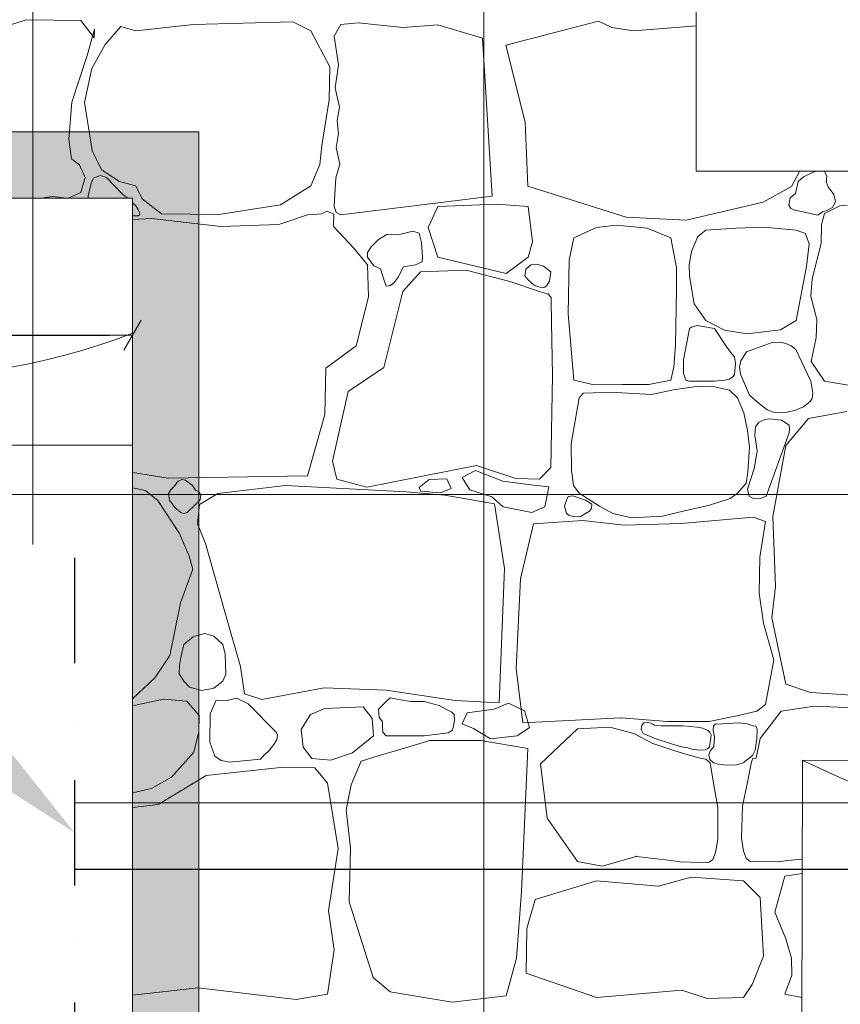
# Model space of a CAD drawing. Header units: millimetres. Extents: x -573548 to 674770, y -210017 to -47794.
# Tile 133 of 234: x 100697 to 101934, y -101024 to -99539. Entities that reach past the tile are written whole.
import ezdxf
from ezdxf import colors
from ezdxf.entities.mleader import LeaderData, LeaderLine
from ezdxf.enums import TextEntityAlignment as Align
from ezdxf.lldxf.tags import DXFTag
from ezdxf.math import Vec2, Vec3

# ---------------------------------------------------------------- set-up
doc = ezdxf.new("R2010")
doc.units = ezdxf.units.MM
doc.linetypes.add('A.05 RZUT PODDASZA_is$0$Dot & Dashed', pattern=[670.277762, 317.5, -176.388889, 0, -176.388874])
doc.layers.add('__S_WM_OPIS', color=151, linetype='Continuous')
for name, color, linetype, lineweight in [('A.02 RZUT PIWNICY_is$0$00 ZMIANY_Nr_pióra__2', 8, 'Continuous', 9), ('A.02 RZUT PIWNICY_is$0$00 ZMIANY_Nr_pióra__20', 8, 'Continuous', 9), ('A.02 RZUT PIWNICY_is$0$0_Nr_pióra__12', 8, 'Continuous', 9), ('A.02 RZUT PIWNICY_is$0$_HATCH_Nr_pióra__18', 8, 'Continuous', 9), ('A.02 RZUT PIWNICY_is$0$Nowe_00 ZMIANY_Nr_pióra__59', 8, 'Continuous', 9), ('A.02 RZUT PIWNICY_is$0$OKNO_DETAL', 8, 'Continuous', 9), ('A.02 RZUT PIWNICY_is$0$strop_Nr_pióra__1', 8, 'Continuous', 9), ('A.02 RZUT PIWNICY_is$0$Structural - Bearing_Nr_pióra__21', 8, 'Continuous', 9), ('A.02 RZUT PIWNICY_is$0$Structural - Grid', 8, 'Continuous', 9), ('A.02 RZUT PIWNICY_is$0$Structural - Grid_Nr_pióra__17', 8, 'Continuous', 9), ('GB - OPISY', 7, 'Continuous', 13), ('IS_Przyłącza_o.p._Powrót', 142, 'DASH', 18)]:
    doc.layers.add(name, color=color, linetype=linetype, lineweight=lineweight)
doc.layers.add('IS_Zasilanie', color=1, linetype='SOLID', lineweight=30, true_color=0xff0000)
doc.styles.add('A.02 RZUT PIWNICY_is$0$STYL_AUTOMATYCZNY_1', font='arial.ttf')
doc.styles.add('A.02 RZUT PIWNICY_is$0$STYL_AUTOMATYCZNY_2', font='arial.ttf')
doc.styles.add('JOLA_S', font='romans.shx', dxfattribs={"width": 0.7, "oblique": 15})
doc.styles.add('WĄSKI 2', font='arial.ttf', dxfattribs={"width": 0.7})
tags = doc.linetypes.add('DASH', pattern=[15, 10, -5]).pattern_tags.tags
tags[6:7] = [DXFTag(74, 4), DXFTag(75, 0), DXFTag(340, '0'), DXFTag(46, 0.0), DXFTag(50, 0.0), DXFTag(44, 0.0), DXFTag(45, 0.0)]
tags[4:5] = [DXFTag(74, 4), DXFTag(75, 0), DXFTag(340, '0'), DXFTag(46, 0.0), DXFTag(50, 0.0), DXFTag(44, 0.0), DXFTag(45, 0.0)]
tags = doc.linetypes.add('SOLID', pattern=[10, 10, 0]).pattern_tags.tags
tags[6:7] = [DXFTag(74, 4), DXFTag(75, 0), DXFTag(340, '0'), DXFTag(46, 0.0), DXFTag(50, 0.0), DXFTag(44, 0.0), DXFTag(45, 0.0)]
tags[4:5] = [DXFTag(74, 4), DXFTag(75, 0), DXFTag(340, '0'), DXFTag(46, 0.0), DXFTag(50, 0.0), DXFTag(44, 0.0), DXFTag(45, 0.0)]
doc.dimstyles.new('A.02 RZUT PIWNICY_is$0$STYL_AUTOMATYCZNY__1', dxfattribs={"dimtxt": 100, "dimasz": 34.231941, "dimexe": 0.18, "dimexo": 0.0625, "dimgap": 0, "dimtad": 1, "dimtih": 1, "dimtoh": 1, "dimdec": 0, "dimlfac": 0.1, "dimzin": 0, "dimdsep": 46, "dimtxsty": 'A.02 RZUT PIWNICY_is$0$STYL_AUTOMATYCZNY_2', "dimblk": 'A.02 RZUT PIWNICY_is$0$ARROWHEAD_2', "dimblk1": 'A.02 RZUT PIWNICY_is$0$ARROWHEAD_2', "dimblk2": 'A.02 RZUT PIWNICY_is$0$ARROWHEAD_2', "dimcen": 0.09, "dimse1": 1, "dimse2": 1, "dimclrd": 5, "dimclre": 5, "dimclrt": 5, "dimadec": 0, "dimazin": 0, "dimtfac": 1, "dimtdec": 4, "dimtmove": 0, "dimatfit": 3, "dimfxl": 1, "dimtolj": 1, "dimtzin": 0, "dimarcsym": 0})

# ---------------------------------------------------------------- blocks, each defined once
blk = doc.blocks.new('*X48622')
at = {"layer": 'A.02 RZUT PIWNICY_is$0$_HATCH_Nr_pióra__18'}
for p, q in [((101277.6, -99539.2), (101236.4, -99552)), ((101359.4, -99540.5), (101277.6, -99539.2)), ((101379.6, -99566.5), (101359.4, -99540.5)), ((101529.4, -99546.3), (101442.3, -99555.8)), ((101678.9, -99542.5), (101529.4, -99546.3)), ((101706.5, -99555.8), (101678.9, -99542.5)), ((101751.5, -99546.7), (101741.5, -99564.2)), ((101777.5, -99544.1), (101751.5, -99546.7)), ((101844.8, -99551.2), (101777.5, -99544.1)), ((101897.7, -99547.1), (101844.8, -99551.2)), ((101965.2, -99567.3), (101897.7, -99547.1)), ((102000, -99577.8), (102139.9, -99541.3)), ((102139.9, -99541.3), (102160.1, -99550.8)), ((101368.9, -99593.3), (101380, -99553.3)), ((101380, -99553.3), (101379.6, -99566.5)), ((101420, -99549.6), (101396.1, -99576.8)), ((101442.3, -99555.8), (101420, -99549.6)), ((101735, -99610.2), (101706.5, -99555.8)), ((102160.1, -99550.8), (102193.4, -99555.8)), ((102193.4, -99555.8), (102287.3, -99548.3)), ((101396.1, -99576.8), (101376.3, -99612.7)), ((101741.5, -99564.2), (101748.2, -99607.5)), ((101979.6, -99805.1), (101965.2, -99567.3)), ((102029.5, -99693.5), (102000, -99577.8)), ((101346.2, -99663.5), (101368.9, -99593.3)), ((101376.3, -99612.7), (101365.1, -99664.3)), ((101733.8, -99659.8), (101735, -99610.2)), ((101748.2, -99607.5), (101742.7, -99641.8)), ((101742.7, -99641.8), (101749.4, -99671)), ((101341.2, -99720.1), (101346.2, -99663.5)), ((101365.1, -99664.3), (101376.7, -99736.6)), ((101723, -99728.7), (101733.8, -99659.8)), ((101749.4, -99671), (101746.1, -99691.2)), ((101746.1, -99691.2), (101748, -99711)), ((102033.3, -99790.2), (102029.5, -99693.5)), ((101345.7, -99748.9), (101341.2, -99720.1)), ((101748, -99711), (101744.4, -99731.7)), ((101376.7, -99736.6), (101390.7, -99765.5)), ((101719.7, -99757.6), (101723, -99728.7)), ((101744.4, -99731.7), (101750, -99757.1)), ((101357.3, -99758), (101345.7, -99748.9)), ((101366, -99777), (101357.3, -99758)), ((101390.7, -99765.5), (101417.6, -99783.2)), ((101706.5, -99789.8), (101719.7, -99757.6)), ((101750, -99757.1), (101744.2, -99777.7)), ((102442, -99770), (102430.8, -99790.6)), ((102442.3, -99767.8), (102442, -99770)), ((102467.3, -99767.8), (102460.7, -99770.6)), ((102483.9, -99775.3), (102480.7, -99767.8)), ((101359.4, -99799.7), (101366, -99777)), ((101375.6, -99784.1), (101370.4, -99804.6)), ((101379.3, -99777.9), (101375.6, -99784.1)), ((101389.4, -99774.3), (101379.3, -99777.9)), ((101398.1, -99777), (101389.4, -99774.3)), ((101422.4, -99802.5), (101398.1, -99777)), ((101417.6, -99783.2), (101442.3, -99789.8)), ((101744.2, -99777.7), (101742.4, -99802.9)), ((102441.1, -99783.2), (102437, -99801.3)), ((102448.9, -99775.9), (102441.1, -99783.2)), ((102460.7, -99770.6), (102448.9, -99775.9)), ((102483.3, -99783.2), (102483.9, -99775.3)), ((102486.2, -99791.4), (102483.3, -99783.2)), ((101340.4, -99808.2), (101359.4, -99799.7)), ((101442.3, -99789.8), (101451.8, -99809.2)), ((101660.3, -99818.3), (101706.5, -99789.8)), ((102181.6, -99836.8), (102033.3, -99790.2)), ((102430.8, -99790.6), (102388.3, -99814.2)), ((102494.9, -99803), (102486.2, -99791.4)), ((101299.9, -99808.2), (101316.4, -99805.9)), ((101316.4, -99805.9), (101338.3, -99808.2)), ((101370.4, -99804.6), (101370.6, -99808.2)), ((101427.5, -99806.3), (101422.4, -99802.5)), ((101430.5, -99808.2), (101427.5, -99806.3)), ((101451.8, -99809.2), (101481.1, -99831.9)), ((101742.4, -99802.9), (101741.5, -99820.7)), ((101751.5, -99833.6), (101979.6, -99805.1)), ((102388.3, -99814.2), (102272, -99841.3)), ((102429.1, -99807.6), (102426.8, -99818.7)), ((102437, -99801.3), (102429.1, -99807.6)), ((102497.4, -99813.4), (102494.9, -99803)), ((102495.4, -99818.1), (102497.4, -99813.4)), ((101442.4, -99819.9), (101437.3, -99815.5)), ((101446.1, -99825.2), (101442.4, -99819.9)), ((101448.2, -99829.7), (101446.1, -99825.2)), ((101567.8, -99832.7), (101660.3, -99818.3)), ((101730.3, -99827.9), (101722.9, -99831.7)), ((101740.9, -99832.4), (101730.3, -99827.9)), ((101741.5, -99820.7), (101744.4, -99830)), ((101897.7, -99820.7), (101883.3, -99852.3)), ((101986.6, -99817.3), (101897.7, -99820.7)), ((102033.9, -99820.7), (101986.6, -99817.3)), ((102040.6, -99874.3), (102033.9, -99820.7)), ((102426.8, -99818.7), (102430, -99824)), ((102430, -99824), (102432.2, -99824.7)), ((102432.2, -99824.7), (102436.7, -99826.9)), ((102436.7, -99826.9), (102441.1, -99827.4)), ((102441.1, -99827.4), (102470.8, -99834)), ((102470.8, -99834), (102477.4, -99829.1)), ((102477.4, -99829.1), (102483.3, -99827.4)), ((102503.5, -99820.1), (102480.8, -99831.5)), ((102483.3, -99827.4), (102492.5, -99822.4)), ((102492.5, -99822.4), (102495.4, -99818.1)), ((102515, -99819.4), (102503.5, -99820.1)), ((101437.3, -99835.1), (101445.9, -99834.9)), ((101465.9, -99838.9), (101437.3, -99840.5)), ((101445.9, -99834.9), (101448.3, -99832.9)), ((101448.3, -99832.9), (101448.2, -99829.7)), ((101570.7, -99850.9), (101465.9, -99838.9)), ((101481.1, -99831.9), (101567.8, -99832.7)), ((101701.2, -99833.2), (101657.8, -99848)), ((101722.9, -99831.7), (101701.2, -99833.2)), ((101740.4, -99850.9), (101740.9, -99832.4)), ((101744.4, -99830), (101751.5, -99833.6)), ((102272, -99841.3), (102181.6, -99836.8)), ((102480.8, -99831.5), (102476.1, -99848.1)), ((101657.8, -99848), (101570.7, -99850.9)), ((101770.9, -99883.5), (101740.4, -99850.9)), ((101860.2, -99857.9), (101837.8, -99863.7)), ((101869.5, -99861.1), (101860.2, -99857.9)), ((101883.3, -99852.3), (101897.7, -99897.4)), ((102136.7, -99852.3), (102102.8, -99868.2)), ((102167.1, -99848.8), (102136.7, -99852.3)), ((102213.4, -99853.4), (102167.1, -99848.8)), ((102249, -99868.2), (102213.4, -99853.4)), ((102301.9, -99856.4), (102289.5, -99866.1)), ((102346.8, -99853.4), (102301.9, -99856.4)), ((102389, -99852), (102346.8, -99853.4)), ((102437.7, -99856.4), (102389, -99852)), ((102452.2, -99861.8), (102437.7, -99856.4)), ((102476.1, -99848.1), (102475.6, -99876.6)), ((101808.5, -99870.6), (101797.3, -99881.8)), ((101820.6, -99863), (101808.5, -99870.6)), ((101828.4, -99862.8), (101820.6, -99863)), ((101837.8, -99863.7), (101828.4, -99862.8)), ((101873.2, -99875), (101869.5, -99861.1)), ((102102.8, -99868.2), (102095.6, -99901.8)), ((102257.7, -99912.8), (102249, -99868.2)), ((102289.5, -99866.1), (102280.3, -99888.9)), ((102457.4, -99877.1), (102452.2, -99861.8)), ((101791.6, -99908.7), (101770.9, -99883.5)), ((101797.3, -99881.8), (101791.5, -99890.4)), ((101874.7, -99897.6), (101873.2, -99875)), ((102033.9, -99897.4), (102040.6, -99874.3)), ((102280.3, -99888.9), (102276.8, -99908.9)), ((102453.4, -99911.4), (102457.4, -99877.1)), ((102475.6, -99876.6), (102461.9, -99930.2)), ((101791.5, -99890.4), (101791.6, -99897.4)), ((101791.6, -99897.4), (101801.4, -99910.1)), ((101874.3, -99904.5), (101874.7, -99897.6)), ((101897.7, -99897.4), (102000.8, -99921.9)), ((102000.8, -99921.9), (102033.9, -99897.4)), ((102095.6, -99901.8), (102094, -99982.7)), ((101793.2, -99957), (101791.6, -99908.7)), ((101801.4, -99910.1), (101811.4, -99915.1)), ((101811.4, -99915.1), (101817.6, -99935.5)), ((101838, -99927.4), (101846.1, -99911.8)), ((101846.1, -99911.8), (101863.8, -99908.8)), ((101863.8, -99908.8), (101874.3, -99904.5)), ((101940.2, -99917), (101871.6, -99919.4)), ((102006.2, -99933.9), (101940.2, -99917)), ((102028.7, -99925.3), (102030.4, -99915.5)), ((102030.4, -99915.5), (102037.7, -99908.9)), ((102037.7, -99908.9), (102047.7, -99907.7)), ((102047.7, -99907.7), (102056.9, -99910.9)), ((102056.9, -99910.9), (102068, -99919.4)), ((102257.4, -99945.8), (102257.7, -99912.8)), ((102276.8, -99908.9), (102277.1, -99925.9)), ((102437.7, -99993), (102453.4, -99911.4)), ((101832.1, -99935.7), (101838, -99927.4)), ((101871.6, -99919.4), (101845.2, -99949.2)), ((102033.9, -99931.6), (102028.7, -99925.3)), ((102043, -99939.3), (102033.9, -99931.6)), ((102068, -99919.4), (102066.1, -99933.6)), ((102277.1, -99925.9), (102283.9, -99967.8)), ((102461.9, -99930.2), (102460.2, -99956.2)), ((101817.6, -99935.5), (101819.8, -99941)), ((101819.8, -99941), (101826.4, -99940.2)), ((101826.4, -99940.2), (101832.1, -99935.7)), ((102050.8, -99949.2), (102006.2, -99933.9)), ((102054.2, -99943.3), (102043, -99939.3)), ((102059.2, -99942.7), (102054.2, -99943.3)), ((102061.8, -99939.9), (102059.2, -99942.7)), ((102066.1, -99933.6), (102061.8, -99939.9)), ((102256.2, -100029.5), (102257.4, -99945.8)), ((101774.6, -100030.9), (101793.2, -99957)), ((101845.2, -99949.2), (101816.3, -100063.9)), ((102064.2, -99952.9), (102050.8, -99949.2)), ((102068.4, -99957.9), (102064.2, -99952.9)), ((102068.6, -99962), (102068.4, -99957.9)), ((102069, -99995.8), (102068.6, -99962)), ((102460.2, -99956.2), (102469.3, -99991.3)), ((102283.9, -99967.8), (102301.9, -99993)), ((102094, -99982.7), (102102.8, -100083)), ((102469.3, -99991.3), (102467.9, -100018.5)), ((102070.6, -100075.5), (102069, -99995.8)), ((102277.1, -100004.9), (102268.3, -100052.2)), ((102280.3, -100002.8), (102277.1, -100004.9)), ((102288.8, -100000.4), (102280.3, -100002.8)), ((102314.8, -100004.9), (102288.8, -100000.4)), ((102301.9, -99993), (102330.1, -100007.3)), ((102332.6, -100031.7), (102314.8, -100004.9)), ((102330.1, -100007.3), (102364.1, -100012.7)), ((102364.1, -100012.7), (102414.3, -100006.8)), ((102414.3, -100006.8), (102437.7, -99993)), ((102467.9, -100018.5), (102460.6, -100054.4)), ((101728.8, -100064.7), (101774.6, -100030.9)), ((102253.7, -100062.9), (102256.2, -100029.5)), ((102340.2, -100042.4), (102332.6, -100031.7)), ((102401.6, -100025.9), (102363.2, -100040)), ((102414.2, -100025.4), (102401.6, -100025.9)), ((102422.2, -100027.3), (102414.2, -100025.4)), ((102430.6, -100031), (102422.2, -100027.3)), ((102437.5, -100036.7), (102430.6, -100031)), ((102460, -100084.3), (102437.5, -100036.7)), ((102268.3, -100052.2), (102268, -100072.5)), ((102344.8, -100047.6), (102340.2, -100042.4)), ((102346.3, -100057.6), (102344.8, -100047.6)), ((102363.2, -100040), (102354.3, -100053.4)), ((101727.2, -100134.5), (101728.8, -100064.7)), ((101816.3, -100063.9), (101762.7, -100099.8)), ((102249, -100083), (102253.7, -100062.9)), ((102345, -100074), (102346.3, -100057.6)), ((102354.3, -100053.4), (102352.3, -100062.5)), ((102352.3, -100062.5), (102353.9, -100073.6)), ((102460.6, -100054.4), (102480.8, -100084.1)), ((102068.1, -100214.6), (102070.6, -100075.5)), ((102268, -100072.5), (102270.6, -100079.5)), ((102270.6, -100079.5), (102272.2, -100083.5)), ((102330.4, -100083), (102337.6, -100081.2)), ((102337.6, -100081.2), (102343, -100077.3)), ((102343, -100077.3), (102345, -100074)), ((102353.9, -100073.6), (102367.7, -100105.6)), ((102102.8, -100083), (102133.2, -100089.8)), ((102133.2, -100089.8), (102175.6, -100089.2)), ((102175.6, -100089.2), (102215.8, -100089.1)), ((102215.8, -100089.1), (102249, -100083)), ((102286.9, -100092.4), (102253, -100097.1)), ((102272.2, -100083.5), (102277.1, -100084.3)), ((102277.1, -100084.3), (102314.8, -100084.3)), ((102315.4, -100092.9), (102286.9, -100092.4)), ((102314.8, -100084.3), (102330.4, -100083)), ((102337.4, -100097.8), (102315.4, -100092.9)), ((102462.9, -100102.5), (102460, -100084.3)), ((102480.8, -100084.1), (102654.2, -100113.6)), ((101762.7, -100099.8), (101739.1, -100205.1)), ((102110.6, -100109.2), (102098.6, -100178.9)), ((102116.9, -100102.2), (102110.6, -100109.2)), ((102131.9, -100101.7), (102116.9, -100102.2)), ((102166.7, -100101.1), (102131.9, -100101.7)), ((102219.7, -100104.4), (102166.7, -100101.1)), ((102253, -100097.1), (102219.7, -100104.4)), ((102349.3, -100109.2), (102337.4, -100097.8)), ((102359.1, -100131.9), (102349.3, -100109.2)), ((102367.7, -100105.6), (102382.4, -100118.3)), ((102459, -100114.7), (102461.8, -100110.3)), ((102461.8, -100110.3), (102462.9, -100102.5)), ((102382.4, -100118.3), (102394, -100127.3)), ((102437, -100128.1), (102448.9, -100122.9)), ((102448.9, -100122.9), (102459, -100114.7)), ((101701.2, -100227), (101727.2, -100134.5)), ((102364.7, -100158.6), (102359.1, -100131.9)), ((102398.4, -100141.3), (102390.5, -100142.3)), ((102394, -100127.3), (102405.3, -100131.5)), ((102416, -100143.2), (102398.4, -100141.3)), ((102405.3, -100131.5), (102412.3, -100132)), ((102412.3, -100132), (102424.4, -100131.1)), ((102456.5, -100140.7), (102422.2, -100181.1)), ((102424.4, -100131.1), (102437, -100128.1)), ((102514.3, -100130), (102456.5, -100140.7)), ((102376.5, -100153.1), (102375.4, -100165.9)), ((102381.7, -100145.9), (102376.5, -100153.1)), ((102390.5, -100142.3), (102381.7, -100145.9)), ((102427.3, -100150.7), (102416, -100143.2)), ((102427.1, -100162.4), (102427.8, -100155.4)), ((102427.8, -100155.4), (102427.3, -100150.7)), ((102367.8, -100183.9), (102364.7, -100158.6)), ((102375.4, -100165.9), (102379.2, -100189.2)), ((102392.5, -100257.5), (102427.1, -100162.4)), ((102098.6, -100178.9), (102099.1, -100218.5)), ((102365.2, -100220.8), (102367.8, -100183.9)), ((102422.2, -100181.1), (102402.8, -100288.5)), ((102379.2, -100189.2), (102377.3, -100201.7)), ((101739.1, -100205.1), (101745.3, -100231.9)), ((101790.7, -100244.3), (101955.9, -100211.3)), ((101955.9, -100211.3), (102015.3, -100231.1)), ((102050.8, -100231.9), (102068.1, -100214.6)), ((102377.3, -100201.7), (102374.7, -100215.9)), ((101437.3, -100221.9), (101491, -100230.3)), ((101491, -100230.3), (101701.2, -100227)), ((101954.3, -100219.2), (101934.2, -100229.5)), ((101934.2, -100229.5), (101946, -100248.1)), ((101995.6, -100234.9), (101954.3, -100219.2)), ((102099.1, -100218.5), (102102.4, -100241.8)), ((102362.6, -100238.3), (102365.2, -100220.8)), ((102374.7, -100215.9), (102364.5, -100247.3)), ((101456.8, -100249.3), (101437.3, -100245)), ((101501, -100241.8), (101495, -100247.9)), ((101506.5, -100234.8), (101501, -100241.8)), ((101511.8, -100232.5), (101506.5, -100234.8)), ((101517.1, -100233.6), (101511.8, -100232.5)), ((101527.8, -100241.8), (101517.1, -100233.6)), ((101532.4, -100248.4), (101527.8, -100241.8)), ((101668.1, -100241.8), (101566.2, -100253.8)), ((101850.2, -100250.9), (101668.1, -100241.8)), ((101745.3, -100231.9), (101790.7, -100244.3)), ((101869.5, -100244.7), (101884.7, -100232.4)), ((101871.9, -100250.1), (101869.5, -100244.7)), ((101884.7, -100232.4), (101911.2, -100231.4)), ((101911.2, -100231.4), (101918, -100246.2)), ((102037.8, -100240.8), (101995.6, -100234.9)), ((102015.3, -100231.1), (102050.8, -100231.9)), ((102065.2, -100243.7), (102037.8, -100240.8)), ((102058.9, -100273.6), (102065.2, -100243.7)), ((102102.4, -100241.8), (102110.6, -100253.3)), ((102349.3, -100253.3), (102362.6, -100238.3)), ((101475.8, -100264.1), (101456.8, -100249.3)), ((101495, -100247.9), (101491.5, -100253.4)), ((101491.5, -100253.4), (101493.3, -100263.8)), ((101537.3, -100250.9), (101532.4, -100248.4)), ((101540.4, -100256.2), (101537.3, -100250.9)), ((101566.2, -100253.8), (101538.5, -100270.3)), ((101539.6, -100263.4), (101540.4, -100256.2)), ((101908.4, -100256.3), (101850.2, -100250.9)), ((101901.9, -100252.5), (101871.9, -100250.1)), ((101918, -100246.2), (101901.9, -100252.5)), ((101983, -100269.4), (101908.4, -100256.3)), ((101946, -100248.1), (101978.9, -100258.9)), ((101978.9, -100258.9), (101996.1, -100273.6)), ((102094.3, -100258.4), (102091.5, -100263.5)), ((102101, -100257.3), (102094.3, -100258.4)), ((102120.5, -100263.5), (102101, -100257.3)), ((102110.6, -100253.3), (102141.2, -100272.5)), ((102338.3, -100261.2), (102349.3, -100253.3)), ((102364.5, -100247.3), (102366.8, -100257.9)), ((102366.8, -100257.9), (102373.9, -100261.8)), ((102384.2, -100261.2), (102392.5, -100257.5)), ((101508.4, -100314.1), (101475.8, -100264.1)), ((101493.3, -100263.8), (101501, -100274.9)), ((101501, -100274.9), (101510.3, -100282.2)), ((101523.3, -100278.6), (101527.8, -100274.9)), ((101527.8, -100274.9), (101539.6, -100263.4)), ((101538.5, -100270.3), (101535.6, -100299.6)), ((101998, -100366.5), (101983, -100269.4)), ((101996.1, -100273.6), (102039.2, -100282.5)), ((102039.2, -100282.5), (102058.9, -100273.6)), ((102091.5, -100263.5), (102088.7, -100272.7)), ((102088.7, -100272.7), (102091.5, -100283.7)), ((102129.9, -100269.6), (102120.5, -100263.5)), ((102129.4, -100275.6), (102129.9, -100269.6)), ((102141.2, -100272.5), (102161.6, -100283.7)), ((102271.5, -100279.2), (102305.8, -100271.7)), ((102305.8, -100271.7), (102338.3, -100261.2)), ((102373.9, -100261.8), (102384.2, -100261.2)), ((101510.3, -100282.2), (101515, -100283.6)), ((101515, -100283.6), (101519.9, -100282.1)), ((101519.9, -100282.1), (101523.3, -100278.6)), ((102091.5, -100283.7), (102095.5, -100286.7)), ((102095.5, -100286.7), (102102.2, -100288.2)), ((102102.2, -100288.2), (102112.1, -100288.7)), ((102112.1, -100288.7), (102120.5, -100283.7)), ((102120.5, -100283.7), (102126.6, -100280.2)), ((102126.6, -100280.2), (102129.4, -100275.6)), ((102161.6, -100283.7), (102190.1, -100290.3)), ((102190.1, -100290.3), (102236.6, -100287.7)), ((102236.6, -100287.7), (102271.5, -100279.2)), ((102373.3, -100289.3), (102264.6, -100298.8)), ((102391.5, -100296.1), (102373.3, -100289.3)), ((102402.8, -100288.5), (102406.9, -100393.7)), ((101535.6, -100299.6), (101547.4, -100328.9)), ((102041.8, -100299.2), (102022.4, -100382.1)), ((102116.5, -100294.6), (102041.8, -100299.2)), ((102178.7, -100301.5), (102116.5, -100294.6)), ((102264.6, -100298.8), (102178.7, -100301.5)), ((102383, -100349.6), (102391.5, -100296.1)), ((101522.8, -100347.9), (101508.4, -100314.1)), ((101547.4, -100328.9), (101583.1, -100455.2)), ((101528.6, -100367.7), (101522.8, -100347.9)), ((102382.1, -100403.8), (102383, -100349.6)), ((101509.6, -100418.5), (101528.6, -100367.7)), ((101990.1, -100569.2), (101998, -100366.5)), ((102022.4, -100382.1), (102015.9, -100517.7)), ((102388.5, -100449.1), (102382.1, -100403.8)), ((102406.9, -100393.7), (102401.2, -100441.2)), ((101493.9, -100497.8), (101509.6, -100418.5)), ((102395.5, -100474.4), (102388.5, -100449.1)), ((102401.2, -100441.2), (102422.2, -100541.1)), ((101546.4, -100464.5), (101529.4, -100469.4)), ((101560.2, -100468.7), (101546.4, -100464.5)), ((101583.1, -100455.2), (101600.4, -100514.7)), ((101514.8, -100481.3), (101510.1, -100500.8)), ((101529.4, -100469.4), (101514.8, -100481.3)), ((101573.5, -100481.3), (101560.2, -100468.7)), ((101577.3, -100495.7), (101573.5, -100481.3)), ((102404.4, -100504.4), (102395.5, -100474.4)), ((101577.8, -100511.3), (101577.3, -100495.7)), ((101471.6, -100531.2), (101493.9, -100497.8)), ((101510.1, -100500.8), (101508.2, -100512.9)), ((101577.9, -100526.3), (101577.8, -100511.3)), ((102391.5, -100571.7), (102404.4, -100504.4)), ((101508.2, -100512.9), (101508, -100525.4)), ((101508, -100525.4), (101514.8, -100536.6)), ((101573.5, -100536.6), (101577.9, -100526.3)), ((101600.4, -100514.7), (101606.2, -100555.6)), ((102015.9, -100517.7), (102025.9, -100599.4)), ((101437.3, -100563.5), (101471.6, -100531.2)), ((101514.8, -100536.6), (101523.5, -100545.9)), ((101559.8, -100547.1), (101573.5, -100536.6)), ((102422.2, -100541.1), (102459.4, -100553.9)), ((101523.5, -100545.9), (101542.1, -100550.5)), ((101542.1, -100550.5), (101559.8, -100547.1)), ((101606.2, -100555.6), (101632.2, -100564.2)), ((101632.2, -100564.2), (101726.3, -100546.9)), ((101726.3, -100546.9), (101820, -100550.2)), ((101820, -100550.2), (101923.7, -100565.9)), ((102459.4, -100553.9), (102522.1, -100557.6)), ((101484, -100563.8), (101437.3, -100573.7)), ((101519.1, -100566.7), (101484, -100563.8)), ((101537.7, -100588.2), (101519.1, -100566.7)), ((101563.7, -100565.4), (101554.4, -100586.1)), ((101579.9, -100566), (101563.7, -100565.4)), ((101594.3, -100562.3), (101579.9, -100566)), ((101611.6, -100570.8), (101594.3, -100562.3)), ((101654.5, -100613.8), (101611.6, -100570.8)), ((101820, -100567.1), (101808.5, -100579)), ((101826, -100561.5), (101820, -100567.1)), ((101839, -100564.5), (101826, -100561.5)), ((101856.8, -100567.5), (101839, -100564.5)), ((101877, -100567.1), (101856.8, -100567.5)), ((101899.9, -100573.2), (101877, -100567.1)), ((101923.7, -100565.9), (101990.1, -100569.2)), ((101982.4, -100578.6), (102004.1, -100569.6)), ((102004.1, -100569.6), (102028.2, -100581.6)), ((102378.8, -100581.7), (102391.5, -100571.7)), ((101554.4, -100586.1), (101553.8, -100628.6)), ((101727.2, -100577.8), (101705.7, -100586.9)), ((101785, -100575.4), (101727.2, -100577.8)), ((101798.6, -100593.1), (101785, -100575.4)), ((101808.5, -100579), (101809.5, -100590.9)), ((101909.7, -100578.6), (101899.9, -100573.2)), ((101919, -100583.2), (101909.7, -100578.6)), ((101922.5, -100587), (101919, -100583.2)), ((101934.3, -100600.9), (101942.1, -100584.6)), ((101942.1, -100584.6), (101982.4, -100578.6)), ((102028.2, -100581.6), (102036, -100606.3)), ((102348.5, -100588.9), (102378.8, -100581.7)), ((102383.7, -100623.1), (102415.2, -100582)), ((102415.2, -100582), (102465.1, -100574.1)), ((102465.1, -100574.1), (102537, -100577.4)), ((101537.3, -100612.9), (101537.7, -100588.2)), ((101705.7, -100586.9), (101691.9, -100609.3)), ((101800.9, -100619.1), (101798.6, -100593.1)), ((101809.5, -100590.9), (101814.3, -100597.9)), ((101814.3, -100597.9), (101814.1, -100605.1)), ((101921.7, -100602.2), (101922.6, -100595.6)), ((101922.6, -100595.6), (101922.5, -100587)), ((101951.7, -100608.1), (101934.3, -100600.9)), ((102025.9, -100599.4), (102173.7, -100592)), ((102173.7, -100592), (102244, -100597.2)), ((102208.3, -100599.5), (102205.4, -100602.8)), ((102214.3, -100598.9), (102208.3, -100599.5)), ((102218.6, -100599.8), (102214.3, -100598.9)), ((102221.9, -100601.3), (102218.6, -100599.8)), ((102223.6, -100603.2), (102221.9, -100601.3)), ((102244, -100597.2), (102306.8, -100597.2)), ((102306.8, -100597.2), (102348.5, -100588.9)), ((102316.4, -100601), (102313.3, -100604)), ((102320.1, -100601.4), (102316.4, -100601)), ((102333.4, -100600.5), (102320.1, -100601.4)), ((102352, -100599.6), (102333.4, -100600.5)), ((102364.2, -100600.8), (102352, -100599.6)), ((102373.3, -100604), (102364.2, -100600.8)), ((101530.1, -100643.6), (101537.3, -100612.9)), ((101656.1, -100618.1), (101654.5, -100613.8)), ((101691.9, -100609.3), (101694.6, -100636.1)), ((101814.1, -100605.1), (101815, -100613.6)), ((101815, -100613.6), (101820, -100619.1)), ((101877, -100619.1), (101913.3, -100614.7)), ((101913.3, -100614.7), (101919.8, -100610.3)), ((101919.8, -100610.3), (101921.7, -100602.2)), ((101977, -100623.7), (101951.7, -100608.1)), ((102036, -100606.3), (102017.3, -100618.9)), ((102108.2, -100608.6), (102052.7, -100661.4)), ((102156.8, -100605.9), (102108.2, -100608.6)), ((102193.1, -100615.7), (102156.8, -100605.9)), ((102221.7, -100630.4), (102193.1, -100615.7)), ((102205.4, -100602.8), (102204.3, -100609.4)), ((102204.3, -100609.4), (102207.1, -100615.7)), ((102207.1, -100615.7), (102225.1, -100623.2)), ((102234.4, -100604.1), (102223.6, -100603.2)), ((102267.6, -100604), (102234.4, -100604.1)), ((102288.8, -100606), (102267.6, -100604)), ((102297.2, -100607.3), (102288.8, -100606)), ((102304.9, -100611), (102297.2, -100607.3)), ((102307.9, -100613.7), (102304.9, -100611)), ((102309.8, -100617.4), (102307.9, -100613.7)), ((102313.3, -100604), (102312.9, -100610.3)), ((102312.9, -100610.3), (102314.8, -100620.4)), ((102377.3, -100604.5), (102373.3, -100604)), ((102379.3, -100609), (102377.3, -100604.5)), ((102378.7, -100624), (102379.3, -100609)), ((101553.8, -100628.6), (101561.3, -100649.5)), ((101650.3, -100632.1), (101655.1, -100625.2)), ((101655.1, -100625.2), (101656.1, -100618.1)), ((101768.9, -100644.7), (101800.9, -100619.1)), ((101820, -100619.1), (101877, -100619.1)), ((101885.7, -100626.1), (101847.7, -100637.7)), ((101924.1, -100626.1), (101885.7, -100626.1)), ((101962.5, -100626.1), (101924.1, -100626.1)), ((102033.4, -100637.9), (101962.5, -100626.1)), ((102017.3, -100618.9), (101977, -100623.7)), ((102255, -100641.8), (102221.7, -100630.4)), ((102225.1, -100623.2), (102250.1, -100631.3)), ((102307.8, -100631.7), (102308.9, -100626)), ((102308.9, -100626), (102309.3, -100621.7)), ((102309.3, -100621.7), (102309.8, -100617.4)), ((102314.8, -100620.4), (102313.8, -100635.3)), ((102376, -100640.6), (102378.7, -100624)), ((102377.4, -100652.9), (102383.7, -100623.1)), ((101496, -100681.5), (101530.1, -100643.6)), ((101636.4, -100647.6), (101643.4, -100641.4)), ((101643.4, -100641.4), (101650.3, -100632.1)), ((101694.6, -100636.1), (101707.8, -100653)), ((101736.2, -100655.9), (101768.9, -100644.7)), ((101847.7, -100637.7), (101807.7, -100649.3)), ((102024, -100853.9), (102033.4, -100637.9)), ((102250.1, -100631.3), (102265.2, -100635.4)), ((102273.3, -100647.4), (102255, -100641.8)), ((102265.2, -100635.4), (102274.7, -100637)), ((102274.7, -100637), (102282.4, -100639.5)), ((102282.4, -100639.5), (102294.9, -100640.6)), ((102294.9, -100640.6), (102300.6, -100640.2)), ((102300.6, -100640.2), (102304.9, -100638.1)), ((102304.9, -100638.1), (102307, -100635.4)), ((102309, -100641), (102306.3, -100647.7)), ((102307, -100635.4), (102307.8, -100631.7)), ((102313.8, -100635.3), (102309, -100641)), ((102372, -100648.9), (102376, -100640.6)), ((101561.3, -100649.5), (101570.9, -100656.4)), ((101570.9, -100656.4), (101583.9, -100658.8)), ((101583.9, -100658.8), (101630.2, -100654.3)), ((101630.2, -100654.3), (101636.5, -100647.3)), ((101707.8, -100653), (101736.2, -100655.9)), ((101782, -100657), (101766.9, -100692.8)), ((101807.7, -100649.3), (101782, -100657)), ((102293.1, -100652.7), (102273.3, -100647.4)), ((102301.6, -100654.3), (102293.1, -100652.7)), ((102308.2, -100659.7), (102301.6, -100654.3)), ((102306.3, -100647.7), (102307.7, -100654.8)), ((102307.7, -100654.8), (102313.3, -100659.7)), ((102313.3, -100690.4), (102308.2, -100659.7)), ((102313.3, -100659.7), (102320.7, -100661.9)), ((102347.8, -100662.8), (102358, -100659.7)), ((102358, -100659.7), (102372, -100648.9)), ((102364.6, -100688.7), (102370.6, -100658.1)), ((102370.6, -100658.1), (102372.4, -100653.4)), ((102372.4, -100653.4), (102377.4, -100652.9)), ((101660.7, -100666.6), (101548.4, -100679)), ((101712.3, -100667.4), (101660.7, -100666.6)), ((101731.3, -100690.4), (101712.3, -100667.4)), ((102052.7, -100661.4), (102062.5, -100743.2)), ((102320.7, -100661.9), (102332.4, -100663.1)), ((102332.4, -100663.1), (102347.8, -100662.8)), ((101466.3, -100698.4), (101496, -100681.5)), ((101548.4, -100679), (101476.2, -100722.7)), ((101747.4, -100788.8), (101731.3, -100690.4)), ((102320, -100727.2), (102313.3, -100690.4)), ((102357, -100725.3), (102364.6, -100688.7)), ((101437.3, -100704.8), (101466.3, -100698.4)), ((101766.9, -100692.8), (101759.4, -100730.5)), ((101476.2, -100722.7), (101437.3, -100727.3)), ((101759.4, -100730.5), (101765.9, -100788.5)), ((102320, -100775.3), (102320, -100727.2)), ((102355.7, -100773.4), (102357, -100725.3)), ((102062.5, -100743.2), (102108.2, -100808.6)), ((102316.5, -100794.8), (102320, -100775.3)), ((102358.6, -100792.9), (102355.7, -100773.4)), ((101732.9, -100882.9), (101747.4, -100788.8)), ((101765.9, -100788.5), (101764.3, -100869.3)), ((102362.4, -100803.5), (102358.6, -100792.9)), ((102108.2, -100808.6), (102145.2, -100815.6)), ((102145.2, -100815.6), (102196.7, -100800.9)), ((102196.7, -100800.9), (102249.9, -100806.8)), ((102249.9, -100806.8), (102263.2, -100809.2)), ((102263.2, -100809.2), (102296.3, -100809.8)), ((102304.9, -100810.8), (102308.2, -100808.6)), ((102308.2, -100808.6), (102312.4, -100805.3)), ((102312.4, -100805.3), (102316.5, -100794.8)), ((102366.5, -100807), (102362.4, -100803.5)), ((102369.8, -100809.2), (102366.5, -100807)), ((102378.4, -100808.5), (102369.8, -100809.2)), ((102411.5, -100808.8), (102378.4, -100808.5)), ((102424.8, -100806.8), (102411.5, -100808.8)), ((102446.9, -100804.9), (102424.8, -100806.8)), ((102296.3, -100809.8), (102304.9, -100810.8)), ((102136.9, -100837.9), (102044.4, -100865.6)), ((102230.3, -100845.8), (102136.9, -100837.9)), ((102279.4, -100832.1), (102230.3, -100845.8)), ((102358.7, -100837.9), (102279.4, -100832.1)), ((102383.4, -100862.7), (102358.7, -100837.9)), ((102405.7, -100885), (102421, -100830.5)), ((102421, -100830.5), (102446.8, -100826.4)), ((102016.2, -100954.2), (102024, -100853.9)), ((102044.4, -100865.6), (102031.9, -100909.7)), ((102388.8, -100951.4), (102383.4, -100862.7)), ((101741.6, -100941.9), (101732.9, -100882.9)), ((101764.3, -100869.3), (101800.2, -100983.6)), ((102422.2, -100925), (102405.7, -100885)), ((102031.9, -100909.7), (102031.1, -100976.9)), ((102430.9, -100954.3), (102422.2, -100925)), ((101731.3, -101008.4), (101741.6, -100941.9)), ((102000.6, -101011), (102016.2, -100954.2)), ((102371.8, -100993.9), (102388.8, -100951.4)), ((102431.3, -100979.9), (102430.9, -100954.3)), ((101800.2, -100983.6), (101825.8, -101005.1)), ((102031.1, -100976.9), (102136.9, -101013.8)), ((102421, -101008.4), (102431.3, -100979.9)), ((101437.3, -101010.2), (101536.5, -100998.9)), ((101536.5, -100998.9), (101684.2, -101016.7)), ((102358.7, -101013.8), (102371.8, -100993.9)), ((101684.2, -101016.7), (101731.3, -101008.4)), ((101825.8, -101005.1), (101919.1, -101020.8)), ((101919.1, -101020.8), (102000.6, -101011)), ((102136.9, -101013.8), (102265.3, -101002.6)), ((102265.3, -101002.6), (102303.7, -101015)), ((102303.7, -101015), (102358.7, -101013.8)), ((102446.3, -101013.8), (102421, -101008.4))]:
    blk.add_line(p, q, dxfattribs=at)
for p in [(102483.3, -99783.2), (101359.4, -99799.7), (102064.2, -99952.9), (101527.8, -100274.9), (102173.7, -100592), (102196.7, -100800.9), (102308.2, -100808.6), (102308.2, -100808.6), (102366.5, -100807), (102366.5, -100807)]:
    blk.add_point(p, dxfattribs=at)
blk = doc.blocks.new('A.02 RZUT PIWNICY_is$0$Wypełnienie_14_1')
at = {"layer": 'A.02 RZUT PIWNICY_is$0$_HATCH_Nr_pióra__18'}
blk.add_blockref('*X48622', (0, 0), dxfattribs=at)
blk = doc.blocks.new('A.02 RZUT PIWNICY_is$0$Standardowy znacznik osi')
at = {"layer": 'A.02 RZUT PIWNICY_is$0$Structural - Grid_Nr_pióra__17'}
blk.add_line((1000, 0), (17855.4, 0), dxfattribs=at)
at = {"layer": 'A.02 RZUT PIWNICY_is$0$Structural - Grid_Nr_pióra__17', "style": 'A.02 RZUT PIWNICY_is$0$STYL_AUTOMATYCZNY_1'}
for tag, p in [('AC_MarkerText_1_0', (5, -80)), ('AC_MarkerText_1_1', (19360.4, -80))]:
    blk.add_attdef(tag, text='', height=350, rotation=270, dxfattribs=at).set_placement(p, align=Align.TOP_CENTER)
blk = doc.blocks.new('A.02 RZUT PIWNICY_is$0$Standardowy znacznik osi_3')
at = {"layer": 'A.02 RZUT PIWNICY_is$0$Structural - Grid_Nr_pióra__17'}
blk.add_line((2962.2, 0), (40906.6, 0), dxfattribs=at)
at = {"layer": 'A.02 RZUT PIWNICY_is$0$Structural - Grid_Nr_pióra__17', "style": 'A.02 RZUT PIWNICY_is$0$STYL_AUTOMATYCZNY_1'}
for tag, p in [('AC_MarkerText_1_0', (-250, -335)), ('AC_MarkerText_1_1', (44118.7, -335))]:
    blk.add_attdef(tag, text='', height=350, rotation=180, dxfattribs=at).set_placement(p, align=Align.TOP_CENTER)
blk = doc.blocks.new('A.02 RZUT PIWNICY_is$0$ARROWHEAD_2')
at = {"color": 0, "linetype": 'Continuous', "lineweight": 0}
for p, q in [((-0.378, -0.655), (0.378, 0.655)), ((0, 0), (-1, 0))]:
    blk.add_line(p, q, dxfattribs=at)
blk = doc.blocks.new('*D48655')
at = {"layer": 'A.02 RZUT PIWNICY_is$0$OKNO_DETAL', "color": 5, "lineweight": -2}
blk.add_line((99281.5, -100014.9), (101403, -100014.9), dxfattribs=at)
at = {"layer": 'Defpoints', "color": 0}
for p in [(99247.3, -99807.5), (101437.3, -99808.2), (101437.3, -100084.9)]:
    blk.add_point(p, dxfattribs=at)
at = {"layer": 'A.02 RZUT PIWNICY_is$0$OKNO_DETAL', "color": 5, "lineweight": -2, "xscale": 34.23194115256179, "yscale": 34.23194115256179, "zscale": 34.23194115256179, "rotation": 180}
blk.add_blockref('A.02 RZUT PIWNICY_is$0$ARROWHEAD_2', (99247.3, -100014.9), dxfattribs=at)
at = {"layer": 'A.02 RZUT PIWNICY_is$0$OKNO_DETAL', "color": 5, "lineweight": -2, "xscale": 34.23194115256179, "yscale": 34.23194115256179, "zscale": 34.23194115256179}
blk.add_blockref('A.02 RZUT PIWNICY_is$0$ARROWHEAD_2', (101437.3, -100014.9), dxfattribs=at)
at = {"layer": 'A.02 RZUT PIWNICY_is$0$OKNO_DETAL', "color": 5, "insert": (100342, -99963.8), "char_height": 100, "attachment_point": 5, "style": 'A.02 RZUT PIWNICY_is$0$STYL_AUTOMATYCZNY_2'}
blk.add_mtext('\\A1;219', dxfattribs=at)
blk = doc.blocks.new('A.02 RZUT PIWNICY_is')
at = {"layer": 'A.02 RZUT PIWNICY_is$0$00 ZMIANY_Nr_pióra__20'}
h = blk.add_hatch(color=256, dxfattribs=at)
h.paths.add_polyline_path([(99147, -101078.2), (99142.8, -99708.2), (101537.3, -99708.2), (101537.3, -102916.3), (99419.3, -103098.8), (99427.2, -104725.1), (96537.7, -104725.5), (96536.9, -104548.2), (95637.3, -104548.2), (95637.3, -101078.2)])
h.paths.add_polyline_path([(95737.3, -101178.2), (99247.3, -101178.2), (99243.1, -99808.2), (101437.3, -99808.2), (101437.3, -102824.5), (99318.8, -103007.1), (99326.8, -104625.1), (96637.3, -104625.5), (96636.5, -104448.2), (95737.3, -104448.2)], flags=0)
at = {"layer": 'A.02 RZUT PIWNICY_is$0$00 ZMIANY_Nr_pióra__2', "flags": 128}
for points in [[(99147, -101078.2), (99142.8, -99708.2), (101537.3, -99708.2), (101537.3, -102916.3), (99419.3, -103098.8), (99427.2, -104725.1), (96537.7, -104725.5), (96536.9, -104548.2), (95637.3, -104548.2), (95637.3, -101078.2)], [(95737.3, -101178.2), (99247.3, -101178.2), (99243.1, -99808.2), (101437.3, -99808.2), (101437.3, -102824.5), (99318.8, -103007.1), (99326.8, -104625.1), (96637.3, -104625.5), (96636.5, -104448.2), (95737.3, -104448.2)]]:
    blk.add_lwpolyline(points, close=True, dxfattribs=at)
at = {"layer": 'A.02 RZUT PIWNICY_is$0$0_Nr_pióra__12'}
for p, q in [((101287, -100330.7), (101287, -99203.9)), ((100430.7, -100180.7), (101437, -100180.7))]:
    blk.add_line(p, q, dxfattribs=at)
at = {"layer": 'A.02 RZUT PIWNICY_is$0$Nowe_00 ZMIANY_Nr_pióra__59', "flags": 128}
blk.add_lwpolyline([(95737.3, -101178.2), (99247.3, -101178.2), (99243.1, -99808.2), (101437.3, -99808.2), (101437.3, -102824.5), (100937.3, -102867.6), (100615.5, -102895.4), (100445.5, -102910), (100040.7, -102944.9), (99645.5, -102979), (99318.8, -103007.1), (99321.8, -103605.1), (99581.8, -103605.5), (99581.8, -104625.1), (99581.6, -104625.5), (96637.3, -104625.5), (96636.5, -104448.2), (95737.3, -104448.2)], close=True, dxfattribs=at)
at = {"layer": 'A.02 RZUT PIWNICY_is$0$strop_Nr_pióra__1'}
for points in [[(101437.3, -100012, -0.216228), (100615.5, -99964.1), (100615.5, -99844.2), (100445.5, -99844.2), (100445.5, -99964.1, -0.357311), (99645.5, -99964.5), (99645.5, -99844.6), (99475.5, -99844.6), (99475.5, -99964.5, -0.357311), (98675.5, -99964.1), (98675.5, -99844.2), (98505.5, -99844.2), (98505.5, -99964.1, -0.269677), (97687.3, -99964.1), (97687.3, -99844.2), (97517.3, -99844.2), (97517.3, -99964.1, -0.261353), (96687.3, -99964.1), (96687.3, -99844.2), (96517.3, -99844.2), (96517.3, -99964.1, -0.349966), (95737.3, -99964.1)], [(102446.5, -100655.5, 0.221415), (104247.9, -100674.4), (104607.9, -100674.4, 0.186698), (106637.3, -100685.5)]]:
    blk.add_lwpolyline(points, format="xyb", dxfattribs=at)
at = {"layer": 'A.02 RZUT PIWNICY_is$0$Structural - Bearing_Nr_pióra__21'}
for p, q in [((102287.3, -99767.8), (102287.3, -98230.7)), ((105998.4, -99767.8), (102287.3, -99767.8)), ((101437.3, -99808.2), (99001.5, -99808.2)), ((101437.3, -102824.5), (101437.3, -99808.2)), ((102441.1, -103085.5), (102447.3, -100655.5)), ((102447.3, -100655.5), (106637.3, -100685.5))]:
    blk.add_line(p, q, dxfattribs=at)
at = {"layer": 'A.02 RZUT PIWNICY_is$0$_HATCH_Nr_pióra__18'}
blk.add_blockref('A.02 RZUT PIWNICY_is$0$Wypełnienie_14_1', (0, 0), dxfattribs=at)
at = {"layer": 'A.02 RZUT PIWNICY_is$0$Structural - Grid', "zscale": 1000}
for name, p, rotation in [('A.02 RZUT PIWNICY_is$0$Standardowy znacznik osi', (101967.3, -108395.1), 90), ('A.02 RZUT PIWNICY_is$0$Standardowy znacznik osi_3', (121683.4, -100254.9), 180)]:
    blk.add_blockref(name, p, dxfattribs=dict(at, rotation=rotation))
at = {"layer": 'A.02 RZUT PIWNICY_is$0$OKNO_DETAL'}
dim = blk.add_linear_dim(base=(101437.3, -100014.9), p1=(99247.3, -99807.5), p2=(101437.3, -99808.2), dimstyle='A.02 RZUT PIWNICY_is$0$STYL_AUTOMATYCZNY__1', dxfattribs=at)
dim.commit()
dim.dimension.update_dxf_attribs({"geometry": '*D48655', "text_midpoint": (100342, -100014.9), "dimtype": 160})

msp = doc.modelspace()

# ---------------------------------------------------------------- linework, layer by layer
at = {"layer": 'IS_Przyłącza_o.p._Powrót', "ltscale": 30}
msp.add_lwpolyline([(100780, -100720), (105913.7, -100720)], dxfattribs=at)
at = {"layer": 'IS_Zasilanie', "ltscale": 10}
msp.add_lwpolyline([(100780, -100820), (106013.7, -100820)], dxfattribs=at)

# ---------------------------------------------------------------- block references
at = {"ltscale": 10}
msp.add_blockref('A.02 RZUT PIWNICY_is', (-570.2, 0), dxfattribs=at)

# ---------------------------------------------------------------- leaders
at = {"layer": 'GB - OPISY'}
ml = msp.add_multileader_mtext('Standard', dxfattribs=at)
ml.set_content('dn 32x4,4\\P17976 W', color=256, style='JOLA_S')
ml.set_leader_properties(color=256, linetype='ByLayer', lineweight=-1)
ml.build(insert=Vec2(0, 0))
ml.multileader.update_dxf_attribs({"text_left_attachment_type": 6, "text_right_attachment_type": 6, "dogleg_length": 30, "arrow_head_size": 150})
ctx = ml.context
ctx.base_point, ctx.char_height, ctx.arrow_head_size, ctx.landing_gap_size, ctx.plane_origin, ctx.plane_x_axis = Vec3(101865.9, -101221.8), 200, 150, 30, Vec3(112694.6, -93789.8), Vec3(-1, 0)
ctx.left_attachment, ctx.right_attachment, ctx.text_align_type, ctx.attachment_type = 6, 6, 2, 2
notes = []
notes.append((ctx, [(0, (1, 1, 0), (102855.2, -101221.8), (-1, 0), 30, [(0, [(103335.4, -100664.1)], 256, [])])]))
ctx.mtext.insert, ctx.mtext.alignment, ctx.mtext.flow_direction = Vec3(102795.2, -100981.8), 3, 5
for ctx, leaders in notes:
    for number, flags, end, landing, length, lines in leaders:
        leader = LeaderData()
        leader.index, (leader.has_last_leader_line, leader.has_dogleg_vector, leader.attachment_direction) = number, flags
        leader.last_leader_point, leader.dogleg_vector, leader.dogleg_length = Vec3(end), Vec3(landing), length
        for number, points, colour, breaks in lines:
            line = LeaderLine()
            line.index, line.vertices, line.color, line.breaks = number, Vec3.list(points), colors.encode_raw_color(colour), breaks
            leader.lines.append(line)
        ctx.leaders.append(leader)

# ---------------------------------------------------------------- next in the draw order: leaders
at = {"layer": '__S_WM_OPIS'}
ml = msp.add_multileader_mtext('Standard', dxfattribs=at)
ml.set_content('Podłączyć do istniejących\\Pprzewodów c.o. w kotłowni', color=256, style='WĄSKI 2')
ml.set_leader_properties()
ml.build(insert=Vec2(0, 0))
ml.multileader.update_dxf_attribs({"has_text_frame": 1, "dogleg_length": 100, "arrow_head_size": 150})
ctx = ml.context
ctx.base_point, ctx.char_height, ctx.arrow_head_size, ctx.landing_gap_size, ctx.plane_origin = Vec3(98899, -100350.8), 100, 150, 100, Vec3(94778.6, -101908.3)
ctx.text_align_type = 2
notes = []
notes.append((ctx, [(0, (1, 1, 0), (100322.6, -100350.8), (-1, 0), 80, [(0, [(100780, -100765.2)], 0, [])])]))
ctx.mtext.insert, ctx.mtext.alignment, ctx.mtext.flow_direction = Vec3(100142.6, -100287), 3, 5
ctx.mtext.has_bg_fill, ctx.mtext.bg_color, ctx.mtext.bg_scale_factor, ctx.mtext.bg_transparency, ctx.mtext.use_window_bg_color = 1, -1027028792, 1.5, 0, 1
for ctx, leaders in notes:
    for number, flags, end, landing, length, lines in leaders:
        leader = LeaderData()
        leader.index, (leader.has_last_leader_line, leader.has_dogleg_vector, leader.attachment_direction) = number, flags
        leader.last_leader_point, leader.dogleg_vector, leader.dogleg_length = Vec3(end), Vec3(landing), length
        for number, points, colour, breaks in lines:
            line = LeaderLine()
            line.index, line.vertices, line.color, line.breaks = number, Vec3.list(points), colors.encode_raw_color(colour), breaks
            leader.lines.append(line)
        ctx.leaders.append(leader)

# ---------------------------------------------------------------- next in the draw order: linework, layer by layer
at = {"color": 7, "linetype": 'A.05 RZUT PODDASZA_is$0$Dot & Dashed', "ltscale": 0.5}
msp.add_lwpolyline([(100780, -100350.5), (100780, -101180)], dxfattribs=at)

doc.saveas('drawing.dxf')
